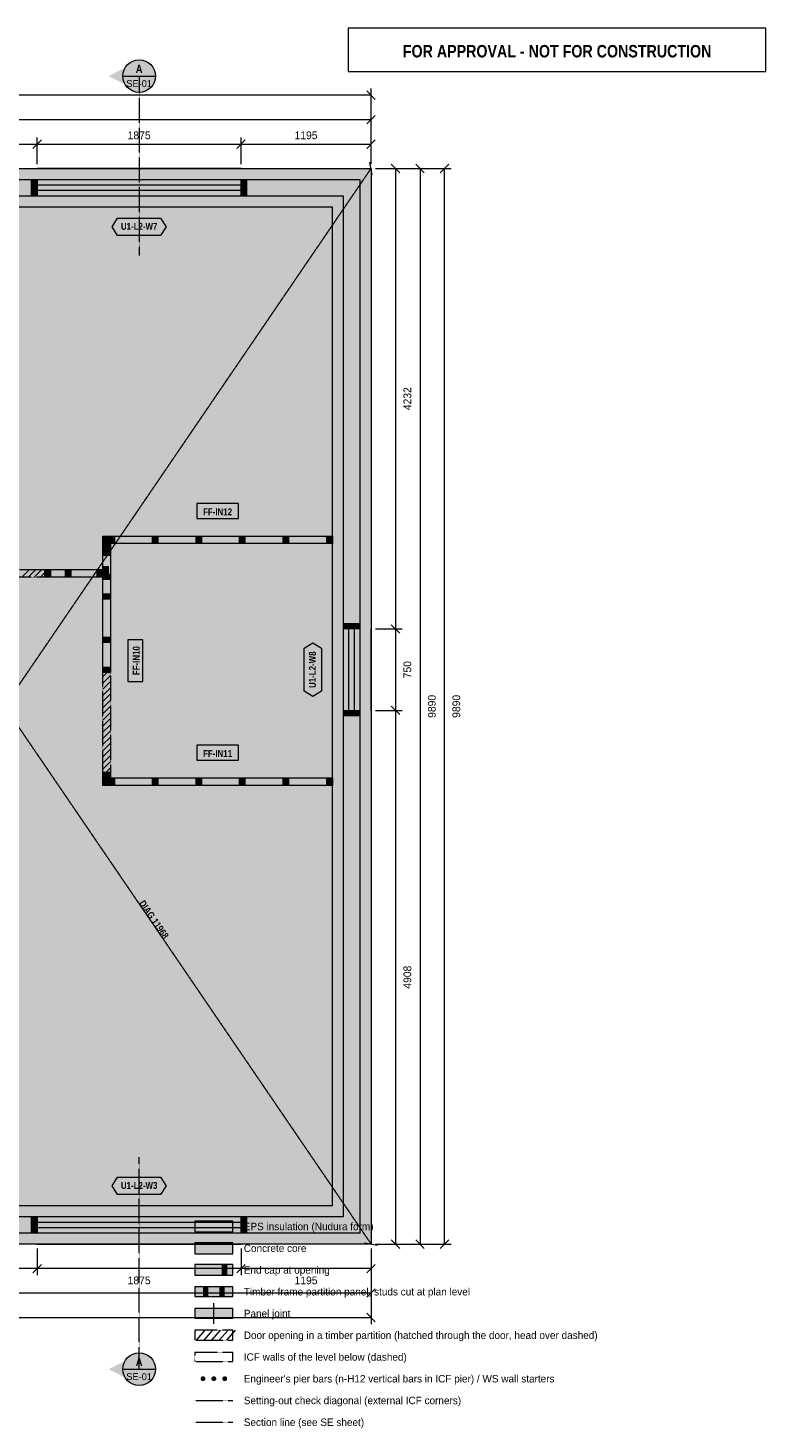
# Model space of a CAD drawing. Header units: millimetres. Extents: x -3480 to 10370, y -1834 to 11182.
# Tile 2 of 2: x 3586 to 10370, y -1691 to 11182. Entities that reach past the tile are written whole.
import ezdxf
from ezdxf.enums import TextEntityAlignment as Align

# ---------------------------------------------------------------- set-up
doc = ezdxf.new("R2010")
doc.units = ezdxf.units.MM
doc.linetypes.add('DASHED', pattern=[1.524, 1.27, -0.254])
for name, color, linetype in [('FILL-C_9E1A1A', 7, 'Continuous'), ('FILL-C_B2B2B5', 7, 'Continuous'), ('FILL-EPS', 7, 'Continuous'), ('FILL-RED', 7, 'Continuous'), ('FILL-TEAL_DK', 7, 'Continuous'), ('FILL-TIMBER', 7, 'Continuous'), ('FILL-WHITE', 7, 'Continuous'), ('LINE-C_85297A', 7, 'Continuous'), ('LINE-C_85297A-DASH', 7, 'DASHED'), ('LINE-INK', 7, 'Continuous'), ('LINE-INK-DASH', 7, 'DASHED'), ('LINE-RED', 7, 'Continuous'), ('LINE-RED-DASH', 7, 'DASHED'), ('LINE-STEEL_GREY', 7, 'Continuous'), ('LINE-STEEL_GREY-DASH', 7, 'DASHED'), ('LINE-TEAL_DK', 7, 'Continuous'), ('LINE-TIMBER_DK', 7, 'Continuous'), ('TEXT-C_85297A', 7, 'Continuous'), ('TEXT-INK', 7, 'Continuous'), ('TEXT-RED', 7, 'Continuous'), ('TEXT-TEAL_DK', 7, 'Continuous')]:
    doc.layers.add(name, color=color, linetype=linetype)
doc.styles.add('OpenSansCondensed-Bold', font='OpenSansCondensed-Bold.ttf')

msp = doc.modelspace()

# ---------------------------------------------------------------- hatches: boundary and pattern name
at = {"layer": 'FILL-C_9E1A1A', "true_color": 0x9e1a1a}
h = msp.add_hatch(color=24, dxfattribs=at)
h.dxf.hatch_style = 1
h.paths.add_polyline_path([(5218, -1238), (5217, -1232), (5214, -1226), (5211, -1222), (5206, -1218), (5201, -1216), (5195, -1215), (5189, -1216), (5184, -1218), (5179, -1222), (5176, -1226), (5173, -1232), (5173, -1238), (5173, -1243), (5176, -1249), (5179, -1253), (5184, -1257), (5189, -1259), (5195, -1260), (5201, -1259), (5206, -1257), (5211, -1253), (5214, -1249), (5217, -1243)])
h = msp.add_hatch(color=24, dxfattribs=at)
h.dxf.hatch_style = 1
h.paths.add_polyline_path([(5317, -1238), (5317, -1232), (5314, -1226), (5311, -1222), (5306, -1218), (5301, -1216), (5295, -1215), (5289, -1216), (5284, -1218), (5279, -1222), (5276, -1226), (5273, -1232), (5272, -1238), (5273, -1243), (5276, -1249), (5279, -1253), (5284, -1257), (5289, -1259), (5295, -1260), (5301, -1259), (5306, -1257), (5311, -1253), (5314, -1249), (5317, -1243)])
h = msp.add_hatch(color=24, dxfattribs=at)
h.dxf.hatch_style = 1
h.paths.add_polyline_path([(5417, -1238), (5417, -1232), (5414, -1226), (5411, -1222), (5406, -1218), (5401, -1216), (5395, -1215), (5389, -1216), (5384, -1218), (5379, -1222), (5376, -1226), (5373, -1232), (5372, -1238), (5373, -1243), (5376, -1249), (5379, -1253), (5384, -1257), (5389, -1259), (5395, -1260), (5401, -1259), (5406, -1257), (5411, -1253), (5414, -1249), (5417, -1243)])
at = {"layer": 'FILL-C_B2B2B5', "true_color": 0xb2b2b5}
h = msp.add_hatch(color=253, dxfattribs=at)
h.dxf.hatch_style = 1
h.paths.add_polyline_path([(102, 9788), (6638, 9788), (6638, 102), (102, 102)])
h.paths.add_polyline_path([(6486, 254), (6486, 9636), (254, 9636), (254, 254)], flags=0)
h = msp.add_hatch(color=253, dxfattribs=at)
h.dxf.hatch_style = 1
h.paths.add_polyline_path([(5120, -88), (5470, -88), (5470, 12), (5120, 12)])
at = {"layer": 'FILL-EPS', "true_color": 0xccffff}
h = msp.add_hatch(color=7, dxfattribs=at)
h.dxf.hatch_style = 1
h.paths.add_polyline_path([(0, 9890), (6740, 9890), (6740, 0), (0, 0)])
h.paths.add_polyline_path([(102, 102), (6638, 102), (6638, 9788), (102, 9788)], flags=0)
h = msp.add_hatch(color=7, dxfattribs=at)
h.dxf.hatch_style = 1
h.paths.add_polyline_path([(254, 254), (254, 9636), (6486, 9636), (6486, 254)])
h.paths.add_polyline_path([(6384, 356), (6384, 9534), (356, 9534), (356, 356)], flags=0)
h = msp.add_hatch(color=7, dxfattribs=at)
h.dxf.hatch_style = 1
h.paths.add_polyline_path([(5120, 113), (5470, 113), (5470, 212), (5120, 212)])
h = msp.add_hatch(color=7, dxfattribs=at)
h.dxf.hatch_style = 1
h.paths.add_polyline_path([(5120, -287), (5470, -287), (5470, -187), (5120, -187)])
at = {"layer": 'FILL-RED', "true_color": 0xb81a1f}
h = msp.add_hatch(color=242, dxfattribs=at)
h.dxf.hatch_style = 1
h.paths.add_polyline_path([(4328, 10740), (4608, 10598), (4608, 10882)])
h = msp.add_hatch(color=242, dxfattribs=at)
h.dxf.hatch_style = 1
h.paths.add_polyline_path([(4328, -1150), (4608, -1292), (4608, -1008)])
at = {"layer": 'FILL-TEAL_DK', "true_color": 0x006b5c}
h = msp.add_hatch(color=126, dxfattribs=at)
h.dxf.hatch_style = 1
h.paths.add_polyline_path([(3620, 9788), (3670, 9788), (3670, 9636), (3620, 9636)])
h = msp.add_hatch(color=126, dxfattribs=at)
h.dxf.hatch_style = 1
h.paths.add_polyline_path([(5545, 9636), (5545, 9788), (5595, 9788), (5595, 9636), (5545, 9636)])
h = msp.add_hatch(color=126, dxfattribs=at)
h.dxf.hatch_style = 1
h.paths.add_polyline_path([(6486, 5708), (6638, 5708), (6638, 5658), (6486, 5658)])
h = msp.add_hatch(color=126, dxfattribs=at)
h.dxf.hatch_style = 1
h.paths.add_polyline_path([(6486, 4908), (6638, 4908), (6638, 4858), (6486, 4858)])
h = msp.add_hatch(color=126, dxfattribs=at)
h.dxf.hatch_style = 1
h.paths.add_polyline_path([(3620, 254), (3670, 254), (3670, 102), (3620, 102)])
h = msp.add_hatch(color=126, dxfattribs=at)
h.dxf.hatch_style = 1
h.paths.add_polyline_path([(5545, 254), (5595, 254), (5595, 102), (5545, 102)])
h = msp.add_hatch(color=126, dxfattribs=at)
h.dxf.hatch_style = 1
h.paths.add_polyline_path([(5370, -287), (5415, -287), (5415, -187), (5370, -187)])
at = {"layer": 'FILL-TIMBER', "true_color": 0xeddbb8}
h = msp.add_hatch(color=254, dxfattribs=at)
h.dxf.hatch_style = 1
h.paths.add_polyline_path([(4323, 6442), (4288, 6442), (4273, 6442), (4273, 6462), (4273, 6511), (4309, 6511), (4323, 6511), (4323, 6491)])
h = msp.add_hatch(color=254, dxfattribs=at)
h.dxf.hatch_style = 1
h.paths.add_polyline_path([(4344, 6440), (4344, 6404), (4344, 6390), (4323, 6390), (4273, 6390), (4273, 6425), (4273, 6440), (4294, 6440)])
h = msp.add_hatch(color=254, dxfattribs=at)
h.dxf.hatch_style = 1
h.paths.add_polyline_path([(4381, 6442), (4345, 6442), (4331, 6442), (4331, 6462), (4331, 6511), (4366, 6511), (4381, 6511), (4381, 6491)])
h = msp.add_hatch(color=254, dxfattribs=at)
h.dxf.hatch_style = 1
h.paths.add_polyline_path([(4781, 6442), (4745, 6442), (4731, 6442), (4731, 6462), (4731, 6511), (4766, 6511), (4781, 6511), (4781, 6491)])
h = msp.add_hatch(color=254, dxfattribs=at)
h.dxf.hatch_style = 1
h.paths.add_polyline_path([(5181, 6442), (5145, 6442), (5131, 6442), (5131, 6462), (5131, 6511), (5166, 6511), (5181, 6511), (5181, 6491)])
h = msp.add_hatch(color=254, dxfattribs=at)
h.dxf.hatch_style = 1
h.paths.add_polyline_path([(5581, 6442), (5545, 6442), (5531, 6442), (5531, 6462), (5531, 6511), (5566, 6511), (5581, 6511), (5581, 6491)])
h = msp.add_hatch(color=254, dxfattribs=at)
h.dxf.hatch_style = 1
h.paths.add_polyline_path([(5981, 6442), (5945, 6442), (5931, 6442), (5931, 6462), (5931, 6511), (5966, 6511), (5981, 6511), (5981, 6491)])
h = msp.add_hatch(color=254, dxfattribs=at)
h.dxf.hatch_style = 1
h.paths.add_polyline_path([(6384, 6442), (6349, 6442), (6334, 6442), (6334, 6462), (6334, 6511), (6369, 6511), (6384, 6511), (6384, 6491)])
h = msp.add_hatch(color=254, dxfattribs=at)
h.dxf.hatch_style = 1
h.paths.add_polyline_path([(4344, 6381), (4344, 6345), (4344, 6331), (4323, 6331), (4273, 6331), (4273, 6366), (4273, 6381), (4294, 6381)])
h = msp.add_hatch(color=254, dxfattribs=at)
h.dxf.hatch_style = 1
h.paths.add_polyline_path([(3792, 6134), (3756, 6134), (3742, 6134), (3742, 6155), (3742, 6204), (3777, 6204), (3792, 6204), (3792, 6184)])
h = msp.add_hatch(color=254, dxfattribs=at)
h.dxf.hatch_style = 1
h.paths.add_polyline_path([(3981, 6134), (3945, 6134), (3931, 6134), (3931, 6155), (3931, 6204), (3966, 6204), (3981, 6204), (3981, 6184)])
h = msp.add_hatch(color=254, dxfattribs=at)
h.dxf.hatch_style = 1
h.paths.add_polyline_path([(4271, 6134), (4236, 6134), (4222, 6134), (4222, 6155), (4222, 6204), (4257, 6204), (4271, 6204), (4271, 6184)])
h = msp.add_hatch(color=254, dxfattribs=at)
h.dxf.hatch_style = 1
h.paths.add_polyline_path([(4323, 6230), (4323, 6180), (4323, 6160), (4309, 6160), (4273, 6160), (4273, 6209), (4273, 6230), (4288, 6230)])
h = msp.add_hatch(color=254, dxfattribs=at)
h.dxf.hatch_style = 1
h.paths.add_polyline_path([(4344, 6160), (4344, 6124), (4344, 6110), (4323, 6110), (4273, 6110), (4273, 6145), (4273, 6160), (4294, 6160)])
h = msp.add_hatch(color=254, dxfattribs=at)
h.dxf.hatch_style = 1
h.paths.add_polyline_path([(4344, 5981), (4344, 5945), (4344, 5931), (4323, 5931), (4273, 5931), (4273, 5966), (4273, 5981), (4294, 5981)])
h = msp.add_hatch(color=254, dxfattribs=at)
h.dxf.hatch_style = 1
h.paths.add_polyline_path([(4344, 5581), (4344, 5545), (4344, 5531), (4323, 5531), (4273, 5531), (4273, 5566), (4273, 5581), (4294, 5581)])
h = msp.add_hatch(color=254, dxfattribs=at)
h.dxf.hatch_style = 1
h.paths.add_polyline_path([(4344, 5306), (4344, 5271), (4344, 5256), (4323, 5256), (4273, 5256), (4273, 5292), (4273, 5306), (4294, 5306)])
h = msp.add_hatch(color=254, dxfattribs=at)
h.dxf.hatch_style = 1
h.paths.add_polyline_path([(4344, 4338), (4344, 4305), (4344, 4290), (4323, 4290), (4273, 4290), (4273, 4324), (4273, 4338), (4294, 4338)])
h = msp.add_hatch(color=254, dxfattribs=at)
h.dxf.hatch_style = 1
h.paths.add_polyline_path([(4323, 4218), (4288, 4218), (4273, 4218), (4273, 4239), (4273, 4289), (4309, 4289), (4323, 4289), (4323, 4268)])
h = msp.add_hatch(color=254, dxfattribs=at)
h.dxf.hatch_style = 1
h.paths.add_polyline_path([(4381, 4218), (4345, 4218), (4331, 4218), (4331, 4239), (4331, 4289), (4366, 4289), (4381, 4289), (4381, 4268)])
h = msp.add_hatch(color=254, dxfattribs=at)
h.dxf.hatch_style = 1
h.paths.add_polyline_path([(4781, 4218), (4745, 4218), (4731, 4218), (4731, 4239), (4731, 4289), (4766, 4289), (4781, 4289), (4781, 4268)])
h = msp.add_hatch(color=254, dxfattribs=at)
h.dxf.hatch_style = 1
h.paths.add_polyline_path([(5181, 4218), (5145, 4218), (5131, 4218), (5131, 4239), (5131, 4289), (5166, 4289), (5181, 4289), (5181, 4268)])
h = msp.add_hatch(color=254, dxfattribs=at)
h.dxf.hatch_style = 1
h.paths.add_polyline_path([(5581, 4218), (5545, 4218), (5531, 4218), (5531, 4239), (5531, 4289), (5566, 4289), (5581, 4289), (5581, 4268)])
h = msp.add_hatch(color=254, dxfattribs=at)
h.dxf.hatch_style = 1
h.paths.add_polyline_path([(5981, 4218), (5945, 4218), (5931, 4218), (5931, 4239), (5931, 4289), (5966, 4289), (5981, 4289), (5981, 4268)])
h = msp.add_hatch(color=254, dxfattribs=at)
h.dxf.hatch_style = 1
h.paths.add_polyline_path([(6384, 4218), (6349, 4218), (6334, 4218), (6334, 4239), (6334, 4289), (6369, 4289), (6384, 4289), (6384, 4268)])
h = msp.add_hatch(color=254, dxfattribs=at)
h.dxf.hatch_style = 1
h.paths.add_polyline_path([(5200, -482), (5240, -482), (5240, -392), (5200, -392)])
h = msp.add_hatch(color=254, dxfattribs=at)
h.dxf.hatch_style = 1
h.paths.add_polyline_path([(5350, -482), (5390, -482), (5390, -392), (5350, -392)])
at = {"layer": 'FILL-WHITE', "true_color": 0xffffff}
h = msp.add_hatch(color=7, dxfattribs=at)
h.dxf.hatch_style = 1
h.paths.add_polyline_path([(4758, 10740), (4753, 10779), (4738, 10815), (4714, 10846), (4683, 10870), (4647, 10885), (4608, 10890), (4569, 10885), (4533, 10870), (4502, 10846), (4478, 10815), (4463, 10779), (4458, 10740), (4463, 10701), (4478, 10665), (4502, 10634), (4533, 10610), (4569, 10595), (4608, 10590), (4647, 10595), (4683, 10610), (4714, 10634), (4738, 10665), (4753, 10701)])
h = msp.add_hatch(color=7, dxfattribs=at)
h.dxf.hatch_style = 1
h.paths.add_polyline_path([(4360, 9354), (4410, 9434), (4805, 9434), (4855, 9354), (4805, 9274), (4410, 9274)])
h = msp.add_hatch(color=7, dxfattribs=at)
h.dxf.hatch_style = 1
h.paths.add_polyline_path([(5137, 6672), (5520, 6672), (5520, 6811), (5137, 6811)])
at = {"layer": 'FILL-WHITE', "true_color": 0xfaf5e8}
h = msp.add_hatch(color=7, dxfattribs=at)
h.dxf.hatch_style = 1
h.paths.add_polyline_path([(4273, 6462), (4273, 6511), (4309, 6511), (4323, 6511), (4331, 6511), (4366, 6511), (4381, 6511), (4731, 6511), (4766, 6511), (4781, 6511), (5131, 6511), (5166, 6511), (5181, 6511), (5531, 6511), (5566, 6511), (5581, 6511), (5931, 6511), (5966, 6511), (5981, 6511), (6334, 6511), (6369, 6511), (6384, 6511), (6384, 6491), (6384, 6442), (6349, 6442), (6334, 6442), (5981, 6442), (5945, 6442), (5931, 6442), (5581, 6442), (5545, 6442), (5531, 6442), (5181, 6442), (5145, 6442), (5131, 6442), (4781, 6442), (4745, 6442), (4731, 6442), (4381, 6442), (4345, 6442), (4331, 6442), (4323, 6442), (4288, 6442), (4273, 6442)])
h = msp.add_hatch(color=7, dxfattribs=at)
h.dxf.hatch_style = 1
h.paths.add_polyline_path([(4323, 5256), (4273, 5256), (4273, 5292), (4273, 5306), (4273, 5531), (4273, 5566), (4273, 5581), (4273, 5931), (4273, 5966), (4273, 5981), (4273, 6110), (4273, 6145), (4273, 6160), (4273, 6209), (4273, 6230), (4273, 6331), (4273, 6366), (4273, 6381), (4273, 6390), (4273, 6425), (4273, 6440), (4294, 6440), (4344, 6440), (4344, 6404), (4344, 6390), (4344, 6381), (4344, 6345), (4344, 6331), (4344, 6160), (4344, 6124), (4344, 6110), (4344, 5981), (4344, 5945), (4344, 5931), (4344, 5581), (4344, 5545), (4344, 5531), (4344, 5306), (4344, 5271), (4344, 5256)])
at = {"layer": 'FILL-WHITE', "true_color": 0xffffff}
h = msp.add_hatch(color=7, dxfattribs=at)
h.dxf.hatch_style = 1
h.paths.add_polyline_path([(2824, 6134), (2824, 6204), (3742, 6204), (3742, 6134)])
at = {"layer": 'FILL-WHITE', "true_color": 0xfaf5e8}
h = msp.add_hatch(color=7, dxfattribs=at)
h.dxf.hatch_style = 1
h.paths.add_polyline_path([(3742, 6134), (3742, 6155), (3742, 6204), (3777, 6204), (3792, 6204), (3931, 6204), (3966, 6204), (3981, 6204), (4222, 6204), (4257, 6204), (4271, 6204), (4271, 6184), (4271, 6134), (4236, 6134), (4222, 6134), (3981, 6134), (3945, 6134), (3931, 6134), (3792, 6134), (3756, 6134), (3742, 6134)])
at = {"layer": 'FILL-WHITE', "true_color": 0xffffff}
h = msp.add_hatch(color=7, dxfattribs=at)
h.dxf.hatch_style = 1
h.paths.add_polyline_path([(4643, 5173), (4643, 5557), (4504, 5557), (4504, 5173)])
h = msp.add_hatch(color=7, dxfattribs=at)
h.dxf.hatch_style = 1
h.paths.add_polyline_path([(6204, 5035), (6124, 5085), (6124, 5480), (6204, 5530), (6284, 5480), (6284, 5085)])
h = msp.add_hatch(color=7, dxfattribs=at)
h.dxf.hatch_style = 1
h.paths.add_polyline_path([(4273, 4338), (4273, 5256), (4344, 5256), (4344, 4338)])
h = msp.add_hatch(color=7, dxfattribs=at)
h.dxf.hatch_style = 1
h.paths.add_polyline_path([(5137, 4449), (5520, 4449), (5520, 4588), (5137, 4588)])
at = {"layer": 'FILL-WHITE', "true_color": 0xfaf5e8}
h = msp.add_hatch(color=7, dxfattribs=at)
h.dxf.hatch_style = 1
h.paths.add_polyline_path([(4273, 4324), (4273, 4338), (4294, 4338), (4344, 4338), (4344, 4305), (4344, 4290), (4323, 4290), (4273, 4290)])
h = msp.add_hatch(color=7, dxfattribs=at)
h.dxf.hatch_style = 1
h.paths.add_polyline_path([(4273, 4239), (4273, 4289), (4309, 4289), (4323, 4289), (4331, 4289), (4366, 4289), (4381, 4289), (4731, 4289), (4766, 4289), (4781, 4289), (5131, 4289), (5166, 4289), (5181, 4289), (5531, 4289), (5566, 4289), (5581, 4289), (5931, 4289), (5966, 4289), (5981, 4289), (6334, 4289), (6369, 4289), (6384, 4289), (6384, 4268), (6384, 4218), (6349, 4218), (6334, 4218), (5981, 4218), (5945, 4218), (5931, 4218), (5581, 4218), (5545, 4218), (5531, 4218), (5181, 4218), (5145, 4218), (5131, 4218), (4781, 4218), (4745, 4218), (4731, 4218), (4381, 4218), (4345, 4218), (4331, 4218), (4323, 4218), (4288, 4218), (4273, 4218)])
at = {"layer": 'FILL-WHITE', "true_color": 0xffffff}
h = msp.add_hatch(color=7, dxfattribs=at)
h.dxf.hatch_style = 1
h.paths.add_polyline_path([(4502, 3177), (4835, 2689), (4982, 2790), (4649, 3277)])
h = msp.add_hatch(color=7, dxfattribs=at)
h.dxf.hatch_style = 1
h.paths.add_polyline_path([(4360, 536), (4410, 616), (4805, 616), (4855, 536), (4805, 456), (4410, 456)])
at = {"layer": 'FILL-WHITE', "true_color": 0xfaf5e8}
h = msp.add_hatch(color=7, dxfattribs=at)
h.dxf.hatch_style = 1
h.paths.add_polyline_path([(5120, -482), (5470, -482), (5470, -392), (5120, -392)])
h = msp.add_hatch(color=7, dxfattribs=at)
h.dxf.hatch_style = 1
h.paths.add_polyline_path([(5120, -682), (5470, -682), (5470, -592), (5120, -592)])
at = {"layer": 'FILL-WHITE', "true_color": 0xffffff}
h = msp.add_hatch(color=7, dxfattribs=at)
h.dxf.hatch_style = 1
h.paths.add_polyline_path([(4758, -1150), (4753, -1111), (4738, -1075), (4714, -1044), (4683, -1020), (4647, -1005), (4608, -1000), (4569, -1005), (4533, -1020), (4502, -1044), (4478, -1075), (4463, -1111), (4458, -1150), (4463, -1189), (4478, -1225), (4502, -1256), (4533, -1280), (4569, -1295), (4608, -1300), (4647, -1295), (4683, -1280), (4714, -1256), (4738, -1225), (4753, -1189)])

# ---------------------------------------------------------------- linework, layer by layer
at = {"layer": 'LINE-C_85297A', "lineweight": 5}
for p, q in [((6751, 9831), (6729, 9949)), ((6681, 11), (6799, -11))]:
    msp.add_line(p, q, dxfattribs=at)
at = {"layer": 'LINE-C_85297A-DASH', "lineweight": 5}
for p, q in [((0, 0), (6740, 9890)), ((0, 9890), (6740, 0)), ((5120, -1438), (5470, -1438))]:
    msp.add_line(p, q, dxfattribs=at)
at = {"layer": 'LINE-INK', "lineweight": 5}
for p, q in [((6740, 10565), (0, 10565)), ((6779, 10526), (6701, 10604)), ((6740, 9930), (6740, 10625)), ((0, 10340), (6740, 10340)), ((6701, 10301), (6779, 10379)), ((6740, 9930), (6740, 10400)), ((3670, 9930), (3670, 10175)), ((5545, 9930), (5545, 10175)), ((6740, 9930), (6740, 10175)), ((0, 10115), (6740, 10115)), ((3631, 10076), (3709, 10154)), ((5506, 10076), (5584, 10154)), ((6701, 10076), (6779, 10154)), ((6926, 9929), (7004, 9851)), ((7151, 9929), (7229, 9851)), ((7376, 9851), (7454, 9929)), ((5545, 9890), (3670, 9890)), ((6780, 9890), (7025, 9890)), ((6780, 9890), (7250, 9890)), ((6780, 9890), (7475, 9890)), ((6965, 9890), (6965, 0)), ((7190, 9890), (7190, 0)), ((7415, 0), (7415, 9890)), ((5545, 9737), (3670, 9737)), ((5545, 9687), (3670, 9687)), ((5545, 9534), (3670, 9534)), ((6926, 5696), (7004, 5619)), ((6384, 4908), (6384, 5658)), ((6537, 4908), (6537, 5658)), ((6587, 4908), (6587, 5658)), ((6740, 4908), (6740, 5658)), ((6780, 5658), (7025, 5658)), ((6780, 4908), (7025, 4908)), ((6926, 4946), (7004, 4869)), ((3670, 356), (5545, 356)), ((3670, 203), (5545, 203)), ((3670, 153), (5545, 153)), ((6926, 39), (7004, -39)), ((7151, 39), (7229, -39)), ((7376, -39), (7454, 39)), ((3670, 0), (5545, 0)), ((3670, -40), (3670, -285)), ((5545, -40), (5545, -285)), ((6740, -40), (6740, -285)), ((6740, -40), (6740, -510)), ((6740, -40), (6740, -735)), ((6780, 0), (7025, 0)), ((6780, 0), (7250, 0)), ((6780, 0), (7475, 0)), ((6740, -225), (0, -225)), ((3709, -186), (3631, -264)), ((5584, -186), (5506, -264)), ((6779, -186), (6701, -264)), ((6740, -450), (0, -450)), ((6779, -411), (6701, -489)), ((5295, -732), (5295, -542)), ((6701, -636), (6779, -714)), ((0, -675), (6740, -675))]:
    msp.add_line(p, q, dxfattribs=at)
for points in [[(0, 0), (0, 9890), (6740, 9890), (6740, 0)], [(356, 356), (6384, 356), (6384, 9534), (356, 9534)], [(5137, 6672), (5520, 6672), (5520, 6811), (5137, 6811)], [(4273, 6462), (4273, 6511), (4309, 6511), (4323, 6511), (4331, 6511), (4366, 6511), (4381, 6511), (4731, 6511), (4766, 6511), (4781, 6511), (5131, 6511), (5166, 6511), (5181, 6511), (5531, 6511), (5566, 6511), (5581, 6511), (5931, 6511), (5966, 6511), (5981, 6511), (6334, 6511), (6369, 6511), (6384, 6511), (6384, 6491), (6384, 6442), (6349, 6442), (6334, 6442), (5981, 6442), (5945, 6442), (5931, 6442), (5581, 6442), (5545, 6442), (5531, 6442), (5181, 6442), (5145, 6442), (5131, 6442), (4781, 6442), (4745, 6442), (4731, 6442), (4381, 6442), (4345, 6442), (4331, 6442), (4323, 6442), (4288, 6442), (4273, 6442)], [(4323, 5256), (4273, 5256), (4273, 5292), (4273, 5306), (4273, 5531), (4273, 5566), (4273, 5581), (4273, 5931), (4273, 5966), (4273, 5981), (4273, 6110), (4273, 6145), (4273, 6160), (4273, 6209), (4273, 6230), (4273, 6331), (4273, 6366), (4273, 6381), (4273, 6390), (4273, 6425), (4273, 6440), (4294, 6440), (4344, 6440), (4344, 6404), (4344, 6390), (4344, 6381), (4344, 6345), (4344, 6331), (4344, 6160), (4344, 6124), (4344, 6110), (4344, 5981), (4344, 5945), (4344, 5931), (4344, 5581), (4344, 5545), (4344, 5531), (4344, 5306), (4344, 5271), (4344, 5256)], [(3742, 6134), (3742, 6134), (3742, 6155), (3742, 6204), (3742, 6204), (3742, 6204), (3742, 6204), (3777, 6204), (3792, 6204), (3931, 6204), (3966, 6204), (3981, 6204), (4222, 6204), (4257, 6204), (4271, 6204), (4271, 6204), (4271, 6204), (4271, 6204), (4271, 6204), (4271, 6184), (4271, 6134), (4271, 6134), (4271, 6134), (4271, 6134), (4271, 6134), (4236, 6134), (4222, 6134), (3981, 6134), (3945, 6134), (3931, 6134), (3792, 6134), (3756, 6134), (3742, 6134), (3742, 6134)], [(4643, 5173), (4643, 5557), (4504, 5557), (4504, 5173)], [(5137, 4449), (5520, 4449), (5520, 4588), (5137, 4588)], [(4273, 4324), (4273, 4338), (4273, 4338), (4273, 4338), (4294, 4338), (4344, 4338), (4344, 4338), (4344, 4338), (4344, 4305), (4344, 4290), (4344, 4290), (4344, 4290), (4323, 4290), (4273, 4290), (4273, 4290), (4273, 4290)], [(4273, 4239), (4273, 4289), (4309, 4289), (4323, 4289), (4331, 4289), (4366, 4289), (4381, 4289), (4731, 4289), (4766, 4289), (4781, 4289), (5131, 4289), (5166, 4289), (5181, 4289), (5531, 4289), (5566, 4289), (5581, 4289), (5931, 4289), (5966, 4289), (5981, 4289), (6334, 4289), (6369, 4289), (6384, 4289), (6384, 4268), (6384, 4218), (6349, 4218), (6334, 4218), (5981, 4218), (5945, 4218), (5931, 4218), (5581, 4218), (5545, 4218), (5531, 4218), (5181, 4218), (5145, 4218), (5131, 4218), (4781, 4218), (4745, 4218), (4731, 4218), (4381, 4218), (4345, 4218), (4331, 4218), (4323, 4218), (4288, 4218), (4273, 4218)], [(5120, 113), (5470, 113), (5470, 212), (5120, 212)], [(5120, -287), (5470, -287), (5470, -187), (5120, -187)], [(5120, -482), (5470, -482), (5470, -392), (5120, -392)], [(5120, -682), (5470, -682), (5470, -592), (5120, -592)]]:
    msp.add_lwpolyline(points, close=True, dxfattribs=at)
at = {"layer": 'LINE-INK-DASH', "lineweight": 5}
for points in [[(2824, 6134), (2824, 6204), (3742, 6204), (3742, 6134)], [(4273, 4338), (4273, 5256), (4344, 5256), (4344, 4338)], [(5120, -882), (5470, -882), (5470, -792), (5120, -792)]]:
    msp.add_lwpolyline(points, close=True, dxfattribs=at)
at = {"layer": 'LINE-RED', "lineweight": 5}
for p, q in [((4458, 10740), (4758, 10740)), ((4458, -1150), (4758, -1150))]:
    msp.add_line(p, q, dxfattribs=at)
msp.add_lwpolyline([(6530, 10782), (10370, 10782), (10370, 11182), (6530, 11182)], close=True, dxfattribs=at)
for centre in [(4608, 10740), (4608, -1150)]:
    msp.add_circle(centre, 150, dxfattribs=at)
at = {"layer": 'LINE-RED-DASH', "lineweight": 5}
for p, q in [((4608, 10740), (4608, 9090)), ((4608, -1150), (4608, 800)), ((5120, -1638), (5470, -1638))]:
    msp.add_line(p, q, dxfattribs=at)
at = {"layer": 'LINE-STEEL_GREY', "lineweight": 5}
for points in [[(102, 9788), (6638, 9788), (6638, 102), (102, 102)], [(6486, 254), (6486, 9636), (254, 9636), (254, 254)], [(5120, -88), (5470, -88), (5470, 12), (5120, 12)]]:
    msp.add_lwpolyline(points, close=True, dxfattribs=at)
at = {"layer": 'LINE-STEEL_GREY-DASH', "lineweight": 5}
for points in [[(0, 9890), (6740, 9890), (6740, 0), (0, 0)], [(6384, 9534), (356, 9534), (356, 356), (6384, 356)], [(5120, -1078), (5470, -1078), (5470, -997), (5120, -997)]]:
    msp.add_lwpolyline(points, close=True, dxfattribs=at)
at = {"layer": 'LINE-TEAL_DK', "lineweight": 5}
for points in [[(3620, 9788), (3670, 9788), (3670, 9636), (3620, 9636)], [(5545, 9636), (5545, 9788), (5545, 9788), (5545, 9788), (5595, 9788), (5595, 9788), (5595, 9788), (5595, 9636), (5595, 9636), (5595, 9636), (5545, 9636), (5545, 9636)], [(4360, 9354), (4410, 9434), (4805, 9434), (4855, 9354), (4805, 9274), (4410, 9274)], [(6486, 5708), (6638, 5708), (6638, 5658), (6486, 5658)], [(6204, 5035), (6124, 5085), (6124, 5480), (6204, 5530), (6284, 5480), (6284, 5085)], [(6486, 4908), (6638, 4908), (6638, 4858), (6486, 4858)], [(4360, 536), (4410, 616), (4805, 616), (4855, 536), (4805, 456), (4410, 456)], [(3620, 254), (3670, 254), (3670, 102), (3620, 102)], [(5545, 254), (5595, 254), (5595, 102), (5545, 102)], [(5370, -287), (5415, -287), (5415, -187), (5370, -187)]]:
    msp.add_lwpolyline(points, close=True, dxfattribs=at)
at = {"layer": 'LINE-TIMBER_DK', "lineweight": 5}
for p, q in [((3531, 6134), (3601, 6204)), ((3587, 6134), (3657, 6204)), ((3644, 6134), (3714, 6204)), ((3700, 6134), (3742, 6176)), ((4273, 5215), (4315, 5256)), ((4273, 5158), (4344, 5228)), ((4273, 5102), (4344, 5172)), ((4273, 5045), (4344, 5115)), ((4273, 4989), (4344, 5059)), ((4273, 4932), (4344, 5002)), ((4273, 4876), (4344, 4946)), ((4273, 4819), (4344, 4889)), ((4273, 4762), (4344, 4832)), ((4273, 4706), (4344, 4776)), ((4273, 4649), (4344, 4719)), ((4273, 4593), (4344, 4663)), ((4273, 4536), (4344, 4606)), ((4273, 4480), (4344, 4550)), ((4273, 4423), (4344, 4493)), ((4273, 4367), (4344, 4437)), ((4302, 4338), (4344, 4380)), ((5135, -882), (5215, -792)), ((5205, -882), (5285, -792)), ((5275, -882), (5355, -792)), ((5345, -882), (5425, -792)), ((5415, -882), (5495, -792))]:
    msp.add_line(p, q, dxfattribs=at)
for points in [[(4323, 6442), (4288, 6442), (4273, 6442), (4273, 6462), (4273, 6511), (4309, 6511), (4323, 6511), (4323, 6491)], [(4344, 6440), (4344, 6404), (4344, 6390), (4323, 6390), (4273, 6390), (4273, 6425), (4273, 6440), (4294, 6440)], [(4381, 6442), (4345, 6442), (4331, 6442), (4331, 6462), (4331, 6511), (4366, 6511), (4381, 6511), (4381, 6491)], [(4781, 6442), (4745, 6442), (4731, 6442), (4731, 6462), (4731, 6511), (4766, 6511), (4781, 6511), (4781, 6491)], [(5181, 6442), (5145, 6442), (5131, 6442), (5131, 6462), (5131, 6511), (5166, 6511), (5181, 6511), (5181, 6491)], [(5581, 6442), (5545, 6442), (5531, 6442), (5531, 6462), (5531, 6511), (5566, 6511), (5581, 6511), (5581, 6491)], [(5981, 6442), (5945, 6442), (5931, 6442), (5931, 6462), (5931, 6511), (5966, 6511), (5981, 6511), (5981, 6491)], [(6384, 6442), (6349, 6442), (6334, 6442), (6334, 6462), (6334, 6511), (6369, 6511), (6384, 6511), (6384, 6491)], [(4344, 6381), (4344, 6345), (4344, 6331), (4323, 6331), (4273, 6331), (4273, 6366), (4273, 6381), (4294, 6381)], [(3792, 6134), (3756, 6134), (3742, 6134), (3742, 6155), (3742, 6204), (3777, 6204), (3792, 6204), (3792, 6184)], [(3981, 6134), (3945, 6134), (3931, 6134), (3931, 6155), (3931, 6204), (3966, 6204), (3981, 6204), (3981, 6184)], [(4271, 6134), (4236, 6134), (4222, 6134), (4222, 6155), (4222, 6204), (4257, 6204), (4271, 6204), (4271, 6184)], [(4323, 6230), (4323, 6180), (4323, 6160), (4309, 6160), (4273, 6160), (4273, 6209), (4273, 6230), (4288, 6230)], [(4344, 6160), (4344, 6124), (4344, 6110), (4323, 6110), (4273, 6110), (4273, 6145), (4273, 6160), (4294, 6160)], [(4344, 5981), (4344, 5945), (4344, 5931), (4323, 5931), (4273, 5931), (4273, 5966), (4273, 5981), (4294, 5981)], [(4344, 5581), (4344, 5545), (4344, 5531), (4323, 5531), (4273, 5531), (4273, 5566), (4273, 5581), (4294, 5581)], [(4344, 5306), (4344, 5271), (4344, 5256), (4323, 5256), (4273, 5256), (4273, 5292), (4273, 5306), (4294, 5306)], [(4344, 4338), (4344, 4305), (4344, 4290), (4323, 4290), (4273, 4290), (4273, 4324), (4273, 4338), (4294, 4338)], [(4323, 4218), (4288, 4218), (4273, 4218), (4273, 4239), (4273, 4289), (4309, 4289), (4323, 4289), (4323, 4268)], [(4381, 4218), (4345, 4218), (4331, 4218), (4331, 4239), (4331, 4289), (4366, 4289), (4381, 4289), (4381, 4268)], [(4781, 4218), (4745, 4218), (4731, 4218), (4731, 4239), (4731, 4289), (4766, 4289), (4781, 4289), (4781, 4268)], [(5181, 4218), (5145, 4218), (5131, 4218), (5131, 4239), (5131, 4289), (5166, 4289), (5181, 4289), (5181, 4268)], [(5581, 4218), (5545, 4218), (5531, 4218), (5531, 4239), (5531, 4289), (5566, 4289), (5581, 4289), (5581, 4268)], [(5981, 4218), (5945, 4218), (5931, 4218), (5931, 4239), (5931, 4289), (5966, 4289), (5981, 4289), (5981, 4268)], [(6384, 4218), (6349, 4218), (6334, 4218), (6334, 4239), (6334, 4289), (6369, 4289), (6384, 4289), (6384, 4268)], [(5200, -482), (5240, -482), (5240, -392), (5200, -392)], [(5350, -482), (5390, -482), (5390, -392), (5350, -392)]]:
    msp.add_lwpolyline(points, close=True, dxfattribs=at)

# ---------------------------------------------------------------- texts
at = {"layer": 'TEXT-C_85297A', "style": 'OpenSansCondensed-Bold'}
msp.add_text('DIAG 11968', height=63.5, rotation=-55.7257, dxfattribs=at).set_placement((4718, 2967), align=Align.CENTER)
at = {"layer": 'TEXT-INK'}
for s, p in [('1875', (4608, 10160)), ('1195', (6142, 10160)), ('1875', (4608, -369)), ('1195', (6142, -369))]:
    msp.add_text(s, height=71.1, dxfattribs=at).set_placement(p, align=Align.CENTER)
for s, p in [('4232', (7109, 7774)), ('750', (7109, 5282)), ('9890', (7334, 4945)), ('9890', (7559, 4945)), ('4908', (7109, 2454))]:
    msp.add_text(s, height=71.1, rotation=90, dxfattribs=at).set_placement(p, align=Align.CENTER)
at = {"layer": 'TEXT-INK', "style": 'OpenSansCondensed-Bold'}
for s, p in [('FF-IN12', (5329, 6702)), ('FF-IN11', (5329, 4479))]:
    msp.add_text(s, height=63.5, dxfattribs=at).set_placement(p, align=Align.CENTER)
msp.add_text('FF-IN10', height=63.5, rotation=90, dxfattribs=at).set_placement((4613, 5365), align=Align.CENTER)
at = {"layer": 'TEXT-INK'}
for s, p in [('EPS insulation (Nudura form)', (5570, 128)), ('Concrete core', (5570, -72)), ('End cap at opening', (5570, -272)), ('Timber frame partition panel, studs cut at plan level', (5570, -472)), ('Panel joint', (5570, -672)), ('Door opening in a timber partition (hatched through the door, head over dashed)', (5570, -872)), ('ICF walls of the level below (dashed)', (5570, -1072)), ("Engineer's pier bars (n-H12 vertical bars in ICF pier) / WS wall starters", (5570, -1272)), ('Setting-out check diagonal (external ICF corners)', (5570, -1472)), ('Section line (see SE sheet)', (5570, -1672))]:
    msp.add_text(s, height=68.58, dxfattribs=at).set_placement(p)
at = {"layer": 'TEXT-RED', "style": 'OpenSansCondensed-Bold'}
for s, height, p in [('FOR APPROVAL - NOT FOR CONSTRUCTION', 114.3, (8450, 10912)), ('A', 76.2, (4608, 10768)), ('A', 76.2, (4608, -1122))]:
    msp.add_text(s, height=height, dxfattribs=at).set_placement(p, align=Align.CENTER)
at = {"layer": 'TEXT-RED'}
for p in [(4608, 10640), (4608, -1250)]:
    msp.add_text('SE-01', height=63.5, dxfattribs=at).set_placement(p, align=Align.CENTER)
at = {"layer": 'TEXT-TEAL_DK', "style": 'OpenSansCondensed-Bold'}
for s, p in [('U1-L2-W7', (4608, 9327)), ('U1-L2-W3', (4608, 508))]:
    msp.add_text(s, height=63.5, dxfattribs=at).set_placement(p, align=Align.CENTER)
msp.add_text('U1-L2-W8', height=63.5, rotation=90, dxfattribs=at).set_placement((6232, 5282), align=Align.CENTER)

doc.saveas('drawing.dxf')
